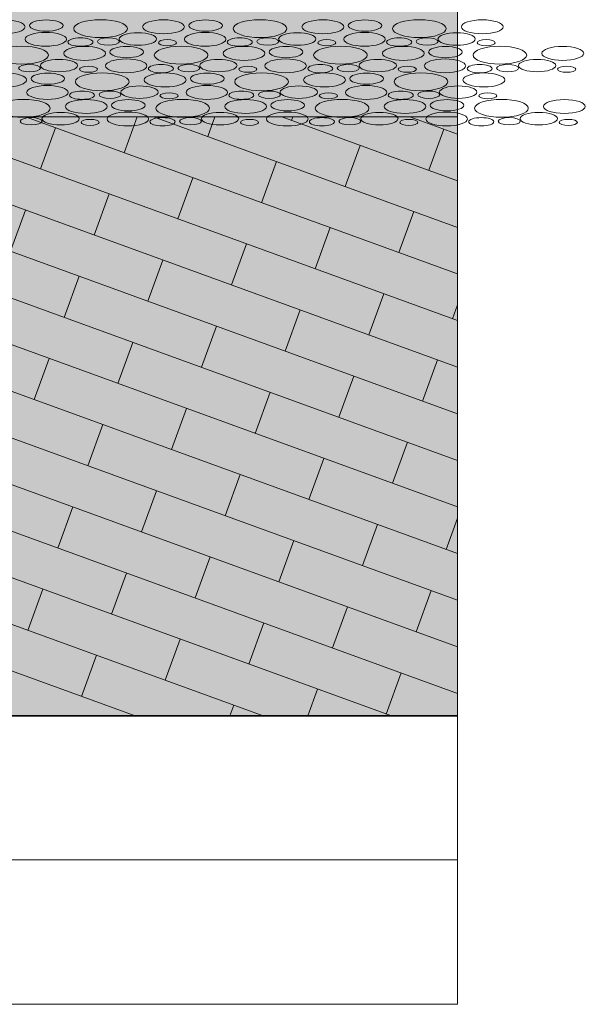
# Model space of a CAD drawing. Header units: millimetres. Extents: x -50987266 to 2610517, y -212233 to 51153522.
# Tile 206 of 256: x 1261073 to 1268817, y -122047 to -108556. Entities that reach past the tile are written whole.
import ezdxf

# ---------------------------------------------------------------- set-up
doc = ezdxf.new("R2010")
doc.units = ezdxf.units.MM
doc.layers.add('PDF6_Geometry', color=7, linetype='Continuous', true_color=0x7f7f7f)
doc.layers.add('PDF6_Solid Fills', color=7, linetype='Continuous', true_color=0xffffff)
doc.layers.add('S - LINE', color=7, linetype='Continuous', lineweight=15)

# ---------------------------------------------------------------- blocks, each defined once
blk = doc.blocks.new('6-7')
at = {"layer": 'PDF6_Solid Fills', "transparency": 33554559}
for points in [[(12.4118, 5.4036), (15.1914, 5.5193), (15.1914, 4.8244), (12.5333, 4.8247), (12.4118, 4.8247)], [(3.7209, 3.873), (3.7209, 4.843), (12.215, 4.8247), (12.215, 4.0404), (12.4118, 4.0407), (12.4118, 4.8247), (15.1914, 4.8244), (15.1912, 3.2087), (12.297, 3.2087), (3.6356, 3.2087), (1.008, 3.2087), (1.0079, 4.843), (3.524, 4.843), (3.524, 3.8727)]]:
    blk.add_hatch(color=256, dxfattribs=at).paths.add_polyline_path(points)
at = {"layer": 'PDF6_Geometry', "color": 7, "lineweight": 13}
for points in [[(15.1911, 2.4316), (15.1916, 7.0461)], [(12.4118, 4.8247), (15.1914, 4.8244), (15.1914, 5.5193)], [(12.5333, 4.8247), (15.1914, 4.8244)], [(15.1912, 3.2087), (15.1914, 4.8244)], [(12.297, 2.4309), (12.297, 3.2087), (15.1912, 3.2087)], [(0.4574, 2.8201), (15.1911, 2.8201)], [(0.4574, 2.4316), (15.1911, 2.4316)]]:
    blk.add_lwpolyline(points, dxfattribs=at)
at = {"layer": 'PDF6_Geometry', "color": 156, "lineweight": 13, "true_color": 0x004080}
for points in [[(9.8687, 4.8297), (14.3225, 3.2087)], [(12.6453, 4.8246), (15.1912, 3.898)], [(12.9907, 4.8246), (15.1913, 4.0237)], [(13.3362, 4.8246), (15.1913, 4.1494)], [(13.6816, 4.8245), (15.1913, 4.275)], [(14.027, 4.8245), (14.027, 4.8245), (15.1913, 4.4007)], [(14.2932, 4.7276), (14.3284, 4.8244)], [(14.3725, 4.8244), (15.1913, 4.5264)], [(14.5185, 4.7713), (14.5379, 4.8244)], [(14.7179, 4.8244), (15.1914, 4.6521)], [(14.7439, 4.815), (14.7473, 4.8244)], [(15.0634, 4.8244), (15.1914, 4.7778)], [(12.4118, 4.7839), (15.1912, 3.7723)], [(14.0678, 4.684), (14.1082, 4.795)], [(15.1139, 4.6803), (15.1543, 4.7913)], [(14.8885, 4.6366), (14.9289, 4.7476)], [(14.6631, 4.5929), (14.7035, 4.704)], [(12.4118, 4.6582), (15.1912, 3.6466)], [(14.4377, 4.5493), (14.4781, 4.6603)], [(14.2124, 4.5057), (14.2528, 4.6166)], [(13.987, 4.462), (14.0274, 4.573)], [(15.0331, 4.4583), (15.0735, 4.5693)], [(12.4118, 4.5325), (15.1912, 3.5209)], [(14.8077, 4.4146), (14.8481, 4.5256)], [(14.5823, 4.371), (14.6227, 4.482)], [(14.357, 4.3273), (14.3973, 4.4383)], [(12.4118, 4.4068), (15.1912, 3.3952)], [(14.1316, 4.2837), (14.172, 4.3946)], [(14.9523, 4.2363), (14.9927, 4.3473)], [(14.7269, 4.1927), (14.7673, 4.3037)], [(15.1777, 4.28), (15.1913, 4.3175)], [(12.4118, 4.2812), (15.1912, 3.2696)], [(14.5015, 4.149), (14.5419, 4.26)], [(14.2762, 4.1053), (14.3166, 4.2163)], [(14.0508, 4.0617), (14.0912, 4.1727)], [(12.4118, 4.1555), (15.0132, 3.2087)], [(15.0969, 4.058), (15.1373, 4.169)], [(14.8715, 4.0144), (14.9119, 4.1253)], [(14.6461, 3.9707), (14.6865, 4.0817)], [(12.382, 4.0406), (14.6679, 3.2087)], [(14.4207, 3.927), (14.4611, 4.038)], [(14.1954, 3.8834), (14.2358, 3.9944)], [(15.0161, 3.8361), (15.0565, 3.947)], [(14.7907, 3.7924), (14.8311, 3.9034)], [(14.5653, 3.7487), (14.6057, 3.8597)], [(14.3399, 3.7051), (14.3803, 3.8161)], [(14.1146, 3.6614), (14.155, 3.7724)], [(14.9353, 3.6141), (14.9757, 3.7251)], [(15.1607, 3.6577), (15.1912, 3.7418)], [(14.7099, 3.5704), (14.7503, 3.6814)], [(14.4845, 3.5268), (14.5249, 3.6377)], [(14.2592, 3.4831), (14.2995, 3.5941)], [(14.0338, 3.4394), (14.0742, 3.5504)], [(15.0799, 3.4357), (15.1203, 3.5468)], [(14.8545, 3.3921), (14.8949, 3.5031)], [(14.6291, 3.3484), (14.6695, 3.4594)], [(14.4037, 3.3048), (14.4442, 3.4158)], [(14.1784, 3.2611), (14.2188, 3.3721)], [(14.9991, 3.2138), (15.0395, 3.3248)], [(14.7877, 3.2087), (14.8141, 3.2811)], [(14.5783, 3.2087), (14.5887, 3.2374)]]:
    blk.add_lwpolyline(points, dxfattribs=at)
at = {"layer": 'PDF6_Geometry', "color": 1, "lineweight": 0}
blk.add_lwpolyline([(12.4118, 4.8247), (15.1914, 4.8244)], dxfattribs=at)
at = {"layer": 'PDF6_Geometry', "color": 7, "lineweight": 35}
blk.add_lwpolyline([(0.4575, 3.2087), (15.1912, 3.2087)], dxfattribs=at)
at = {"layer": 'PDF6_Geometry', "lineweight": 15}
for points in [[(13.9695, 5.0861), (14.0006, 5.0861), (14.0259, 5.0777), (14.0259, 5.0673)], [(14.0377, 5.0708), (14.0377, 5.0792), (14.0579, 5.0859), (14.0829, 5.0859)], [(14.0829, 5.0859), (14.108, 5.0859), (14.1283, 5.0792), (14.1283, 5.0708)], [(14.1572, 5.0624), (14.1572, 5.0757), (14.1896, 5.0865), (14.2296, 5.0865)], [(14.2296, 5.0865), (14.2695, 5.0865), (14.3018, 5.0757), (14.3018, 5.0624)], [(14.3428, 5.0673), (14.3428, 5.0777), (14.368, 5.0861), (14.3991, 5.0861)], [(14.3991, 5.0861), (14.4302, 5.0861), (14.4554, 5.0777), (14.4554, 5.0673)], [(14.4672, 5.0708), (14.4672, 5.0792), (14.4875, 5.0859), (14.5125, 5.0859)], [(14.5125, 5.0859), (14.5376, 5.0859), (14.5578, 5.0792), (14.5578, 5.0708)], [(14.5868, 5.0624), (14.5868, 5.0757), (14.6192, 5.0865), (14.6591, 5.0865)], [(14.6591, 5.0865), (14.699, 5.0865), (14.7314, 5.0757), (14.7314, 5.0624)], [(14.7723, 5.0673), (14.7723, 5.0777), (14.7975, 5.0861), (14.8287, 5.0861)], [(14.8287, 5.0861), (14.8598, 5.0861), (14.885, 5.0777), (14.885, 5.0673)], [(14.8968, 5.0708), (14.8968, 5.0792), (14.9171, 5.0859), (14.9421, 5.0859)], [(14.9421, 5.0859), (14.9671, 5.0859), (14.9874, 5.0792), (14.9874, 5.0708)], [(15.0164, 5.0624), (15.0164, 5.0757), (15.0487, 5.0865), (15.0887, 5.0865)], [(15.0887, 5.0865), (15.1286, 5.0865), (15.161, 5.0757), (15.161, 5.0624)], [(15.2019, 5.0673), (15.2019, 5.0777), (15.2271, 5.0861), (15.2583, 5.0861)], [(15.2583, 5.0861), (15.2894, 5.0861), (15.3146, 5.0777), (15.3146, 5.0673)], [(14.0259, 5.0673), (14.0259, 5.057), (14.0006, 5.0486), (13.9695, 5.0486)], [(14.0258, 5.0337), (14.0258, 5.0439), (14.0509, 5.0523), (14.0818, 5.0523)], [(14.0829, 5.0557), (14.0579, 5.0557), (14.0377, 5.0625), (14.0377, 5.0708)], [(14.0818, 5.0523), (14.1126, 5.0523), (14.1376, 5.0439), (14.1376, 5.0337)], [(14.1283, 5.0708), (14.1283, 5.0625), (14.108, 5.0557), (14.0829, 5.0557)], [(14.2296, 5.0383), (14.1896, 5.0383), (14.1572, 5.0491), (14.1572, 5.0624)], [(14.3018, 5.0624), (14.3018, 5.0491), (14.2695, 5.0383), (14.2296, 5.0383)], [(14.2798, 5.0345), (14.2798, 5.0438), (14.3023, 5.0513), (14.33, 5.0513)], [(14.33, 5.0513), (14.3578, 5.0513), (14.3803, 5.0438), (14.3803, 5.0345)], [(14.3991, 5.0486), (14.368, 5.0486), (14.3428, 5.057), (14.3428, 5.0673)], [(14.4554, 5.0673), (14.4554, 5.057), (14.4302, 5.0486), (14.3991, 5.0486)], [(14.4554, 5.0337), (14.4554, 5.0439), (14.4805, 5.0523), (14.5113, 5.0523)], [(14.5125, 5.0557), (14.4875, 5.0557), (14.4672, 5.0625), (14.4672, 5.0708)], [(14.5113, 5.0523), (14.5422, 5.0523), (14.5672, 5.0439), (14.5672, 5.0337)], [(14.5578, 5.0708), (14.5578, 5.0625), (14.5376, 5.0557), (14.5125, 5.0557)], [(14.6591, 5.0383), (14.6192, 5.0383), (14.5868, 5.0491), (14.5868, 5.0624)], [(14.7314, 5.0624), (14.7314, 5.0491), (14.699, 5.0383), (14.6591, 5.0383)], [(14.7094, 5.0345), (14.7094, 5.0438), (14.7319, 5.0513), (14.7596, 5.0513)], [(14.7596, 5.0513), (14.7874, 5.0513), (14.8099, 5.0438), (14.8099, 5.0345)], [(14.8287, 5.0486), (14.7975, 5.0486), (14.7723, 5.057), (14.7723, 5.0673)], [(14.885, 5.0673), (14.885, 5.057), (14.8598, 5.0486), (14.8287, 5.0486)], [(14.885, 5.0337), (14.885, 5.0439), (14.91, 5.0523), (14.9409, 5.0523)], [(14.9421, 5.0557), (14.9171, 5.0557), (14.8968, 5.0625), (14.8968, 5.0708)], [(14.9409, 5.0523), (14.9718, 5.0523), (14.9968, 5.0439), (14.9968, 5.0337)], [(14.9874, 5.0708), (14.9874, 5.0625), (14.9671, 5.0557), (14.9421, 5.0557)], [(15.0887, 5.0383), (15.0487, 5.0383), (15.0164, 5.0491), (15.0164, 5.0624)], [(15.161, 5.0624), (15.161, 5.0491), (15.1286, 5.0383), (15.0887, 5.0383)], [(15.1389, 5.0345), (15.1389, 5.0438), (15.1614, 5.0513), (15.1892, 5.0513)], [(15.1892, 5.0513), (15.2169, 5.0513), (15.2395, 5.0438), (15.2395, 5.0345)], [(15.2583, 5.0486), (15.2271, 5.0486), (15.2019, 5.057), (15.2019, 5.0673)], [(15.3146, 5.0673), (15.3146, 5.057), (15.2894, 5.0486), (15.2583, 5.0486)], [(14.0818, 5.015), (14.0509, 5.015), (14.0258, 5.0234), (14.0258, 5.0337)], [(14.1376, 5.0337), (14.1376, 5.0234), (14.1126, 5.015), (14.0818, 5.015)], [(14.1413, 5.0261), (14.1413, 5.0324), (14.1565, 5.0374), (14.1751, 5.0374)], [(14.1751, 5.0149), (14.1565, 5.0149), (14.1413, 5.0199), (14.1413, 5.0261)], [(14.1751, 5.0374), (14.1937, 5.0374), (14.2089, 5.0324), (14.2089, 5.0261)], [(14.2089, 5.0261), (14.2089, 5.0199), (14.1937, 5.0149), (14.1751, 5.0149)], [(14.2209, 5.0275), (14.2209, 5.033), (14.2341, 5.0374), (14.2505, 5.0374)], [(14.2505, 5.0176), (14.2341, 5.0176), (14.2209, 5.0221), (14.2209, 5.0275)], [(14.2505, 5.0374), (14.2668, 5.0374), (14.2801, 5.033), (14.2801, 5.0275)], [(14.2801, 5.0275), (14.2801, 5.0221), (14.2668, 5.0176), (14.2505, 5.0176)], [(14.33, 5.0177), (14.3023, 5.0177), (14.2798, 5.0253), (14.2798, 5.0345)], [(14.3803, 5.0345), (14.3803, 5.0253), (14.3578, 5.0177), (14.33, 5.0177)], [(14.3852, 5.0245), (14.3852, 5.029), (14.3961, 5.0327), (14.4096, 5.0327)], [(14.4096, 5.0164), (14.3961, 5.0164), (14.3852, 5.02), (14.3852, 5.0245)], [(14.4096, 5.0327), (14.4231, 5.0327), (14.434, 5.029), (14.434, 5.0245)], [(14.434, 5.0245), (14.434, 5.02), (14.4231, 5.0164), (14.4096, 5.0164)], [(14.5113, 5.015), (14.4805, 5.015), (14.4554, 5.0234), (14.4554, 5.0337)], [(14.5672, 5.0337), (14.5672, 5.0234), (14.5422, 5.015), (14.5113, 5.015)], [(14.5709, 5.0261), (14.5709, 5.0324), (14.586, 5.0374), (14.6046, 5.0374)], [(14.6046, 5.0149), (14.586, 5.0149), (14.5709, 5.0199), (14.5709, 5.0261)], [(14.6046, 5.0374), (14.6233, 5.0374), (14.6384, 5.0324), (14.6384, 5.0261)], [(14.6384, 5.0261), (14.6384, 5.0199), (14.6233, 5.0149), (14.6046, 5.0149)], [(14.6505, 5.0275), (14.6505, 5.033), (14.6637, 5.0374), (14.6801, 5.0374)], [(14.6801, 5.0176), (14.6637, 5.0176), (14.6505, 5.0221), (14.6505, 5.0275)], [(14.6801, 5.0374), (14.6964, 5.0374), (14.7097, 5.033), (14.7097, 5.0275)], [(14.7097, 5.0275), (14.7097, 5.0221), (14.6964, 5.0176), (14.6801, 5.0176)], [(14.7596, 5.0177), (14.7319, 5.0177), (14.7094, 5.0253), (14.7094, 5.0345)], [(14.8099, 5.0345), (14.8099, 5.0253), (14.7874, 5.0177), (14.7596, 5.0177)], [(14.8148, 5.0245), (14.8148, 5.029), (14.8257, 5.0327), (14.8392, 5.0327)], [(14.8392, 5.0164), (14.8257, 5.0164), (14.8148, 5.02), (14.8148, 5.0245)], [(14.8392, 5.0327), (14.8527, 5.0327), (14.8636, 5.029), (14.8636, 5.0245)], [(14.8636, 5.0245), (14.8636, 5.02), (14.8527, 5.0164), (14.8392, 5.0164)], [(14.9409, 5.015), (14.91, 5.015), (14.885, 5.0234), (14.885, 5.0337)], [(14.9968, 5.0337), (14.9968, 5.0234), (14.9718, 5.015), (14.9409, 5.015)], [(15.0005, 5.0261), (15.0005, 5.0324), (15.0156, 5.0374), (15.0342, 5.0374)], [(15.0342, 5.0149), (15.0156, 5.0149), (15.0005, 5.0199), (15.0005, 5.0261)], [(15.0342, 5.0374), (15.0529, 5.0374), (15.068, 5.0324), (15.068, 5.0261)], [(15.068, 5.0261), (15.068, 5.0199), (15.0529, 5.0149), (15.0342, 5.0149)], [(15.08, 5.0275), (15.08, 5.033), (15.0933, 5.0374), (15.1096, 5.0374)], [(15.1096, 5.0176), (15.0933, 5.0176), (15.08, 5.0221), (15.08, 5.0275)], [(15.1096, 5.0374), (15.126, 5.0374), (15.1392, 5.033), (15.1392, 5.0275)], [(15.1392, 5.0275), (15.1392, 5.0221), (15.126, 5.0176), (15.1096, 5.0176)], [(15.1892, 5.0177), (15.1614, 5.0177), (15.1389, 5.0253), (15.1389, 5.0345)], [(15.2395, 5.0345), (15.2395, 5.0253), (15.2169, 5.0177), (15.1892, 5.0177)], [(15.2443, 5.0245), (15.2443, 5.029), (15.2553, 5.0327), (15.2688, 5.0327)], [(15.2688, 5.0164), (15.2553, 5.0164), (15.2443, 5.02), (15.2443, 5.0245)], [(15.2688, 5.0327), (15.2823, 5.0327), (15.2932, 5.029), (15.2932, 5.0245)], [(15.2932, 5.0245), (15.2932, 5.02), (15.2823, 5.0164), (15.2688, 5.0164)], [(13.9446, 4.9908), (13.9446, 5.0041), (13.977, 5.0149), (14.0169, 5.0149)], [(14.0169, 5.0149), (14.0569, 5.0149), (14.0892, 5.0041), (14.0892, 4.9908)], [(14.1302, 4.9957), (14.1302, 5.006), (14.1554, 5.0145), (14.1865, 5.0145)], [(14.1865, 4.9769), (14.1554, 4.9769), (14.1302, 4.9853), (14.1302, 4.9957)], [(14.1865, 5.0145), (14.2176, 5.0145), (14.2428, 5.006), (14.2428, 4.9957)], [(14.2428, 4.9957), (14.2428, 4.9853), (14.2176, 4.9769), (14.1865, 4.9769)], [(14.2546, 4.9992), (14.2546, 5.0075), (14.2749, 5.0143), (14.2999, 5.0143)], [(14.2999, 4.984), (14.2749, 4.984), (14.2546, 4.9908), (14.2546, 4.9992)], [(14.2999, 5.0143), (14.325, 5.0143), (14.3452, 5.0075), (14.3452, 4.9992)], [(14.3452, 4.9992), (14.3452, 4.9908), (14.325, 4.984), (14.2999, 4.984)], [(14.3742, 4.9908), (14.3742, 5.0041), (14.4066, 5.0149), (14.4465, 5.0149)], [(14.4465, 5.0149), (14.4864, 5.0149), (14.5188, 5.0041), (14.5188, 4.9908)], [(14.5597, 4.9957), (14.5597, 5.006), (14.5849, 5.0145), (14.6161, 5.0145)], [(14.6161, 4.9769), (14.5849, 4.9769), (14.5597, 4.9853), (14.5597, 4.9957)], [(14.6161, 5.0145), (14.6472, 5.0145), (14.6724, 5.006), (14.6724, 4.9957)], [(14.6724, 4.9957), (14.6724, 4.9853), (14.6472, 4.9769), (14.6161, 4.9769)], [(14.6842, 4.9992), (14.6842, 5.0075), (14.7045, 5.0143), (14.7295, 5.0143)], [(14.7295, 4.984), (14.7045, 4.984), (14.6842, 4.9908), (14.6842, 4.9992)], [(14.7295, 5.0143), (14.7545, 5.0143), (14.7748, 5.0075), (14.7748, 4.9992)], [(14.7748, 4.9992), (14.7748, 4.9908), (14.7545, 4.984), (14.7295, 4.984)], [(14.8038, 4.9908), (14.8038, 5.0041), (14.8361, 5.0149), (14.8761, 5.0149)], [(14.8761, 5.0149), (14.916, 5.0149), (14.9484, 5.0041), (14.9484, 4.9908)], [(14.9893, 4.9957), (14.9893, 5.006), (15.0145, 5.0145), (15.0457, 5.0145)], [(15.0457, 4.9769), (15.0145, 4.9769), (14.9893, 4.9853), (14.9893, 4.9957)], [(15.0457, 5.0145), (15.0768, 5.0145), (15.102, 5.006), (15.102, 4.9957)], [(15.102, 4.9957), (15.102, 4.9853), (15.0768, 4.9769), (15.0457, 4.9769)], [(15.1138, 4.9992), (15.1138, 5.0075), (15.1341, 5.0143), (15.1591, 5.0143)], [(15.1591, 4.984), (15.1341, 4.984), (15.1138, 4.9908), (15.1138, 4.9992)], [(15.1591, 5.0143), (15.1841, 5.0143), (15.2044, 5.0075), (15.2044, 4.9992)], [(15.2044, 4.9992), (15.2044, 4.9908), (15.1841, 4.984), (15.1591, 4.984)], [(15.2334, 4.9908), (15.2334, 5.0041), (15.2657, 5.0149), (15.3057, 5.0149)], [(15.3057, 5.0149), (15.3456, 5.0149), (15.378, 5.0041), (15.378, 4.9908)], [(15.4189, 4.9957), (15.4189, 5.006), (15.4441, 5.0145), (15.4752, 5.0145)], [(15.4752, 4.9769), (15.4441, 4.9769), (15.4189, 4.9853), (15.4189, 4.9957)], [(15.4752, 5.0145), (15.5063, 5.0145), (15.5316, 5.006), (15.5316, 4.9957)], [(15.5316, 4.9957), (15.5316, 4.9853), (15.5063, 4.9769), (15.4752, 4.9769)], [(14.0169, 4.9667), (13.977, 4.9667), (13.9446, 4.9775), (13.9446, 4.9908)], [(14.0892, 4.9908), (14.0892, 4.9775), (14.0569, 4.9667), (14.0169, 4.9667)], [(14.0672, 4.9629), (14.0672, 4.9721), (14.0897, 4.9796), (14.1174, 4.9796)], [(14.1174, 4.9796), (14.1452, 4.9796), (14.1677, 4.9721), (14.1677, 4.9629)], [(14.2428, 4.962), (14.2428, 4.9723), (14.2679, 4.9806), (14.2987, 4.9806)], [(14.2987, 4.9806), (14.3296, 4.9806), (14.3546, 4.9723), (14.3546, 4.962)], [(14.4465, 4.9667), (14.4066, 4.9667), (14.3742, 4.9775), (14.3742, 4.9908)], [(14.5188, 4.9908), (14.5188, 4.9775), (14.4864, 4.9667), (14.4465, 4.9667)], [(14.4968, 4.9629), (14.4968, 4.9721), (14.5193, 4.9796), (14.547, 4.9796)], [(14.547, 4.9796), (14.5748, 4.9796), (14.5973, 4.9721), (14.5973, 4.9629)], [(14.6724, 4.962), (14.6724, 4.9723), (14.6974, 4.9806), (14.7283, 4.9806)], [(14.7283, 4.9806), (14.7592, 4.9806), (14.7842, 4.9723), (14.7842, 4.962)], [(14.8761, 4.9667), (14.8361, 4.9667), (14.8038, 4.9775), (14.8038, 4.9908)], [(14.9484, 4.9908), (14.9484, 4.9775), (14.916, 4.9667), (14.8761, 4.9667)], [(14.9263, 4.9629), (14.9263, 4.9721), (14.9488, 4.9796), (14.9766, 4.9796)], [(14.9766, 4.9796), (15.0043, 4.9796), (15.0269, 4.9721), (15.0269, 4.9629)], [(15.102, 4.962), (15.102, 4.9723), (15.127, 4.9806), (15.1579, 4.9806)], [(15.1579, 4.9806), (15.1887, 4.9806), (15.2137, 4.9723), (15.2137, 4.962)], [(15.3057, 4.9667), (15.2657, 4.9667), (15.2334, 4.9775), (15.2334, 4.9908)], [(15.378, 4.9908), (15.378, 4.9775), (15.3456, 4.9667), (15.3057, 4.9667)], [(15.3559, 4.9629), (15.3559, 4.9721), (15.3784, 4.9796), (15.4062, 4.9796)], [(15.4062, 4.9796), (15.4339, 4.9796), (15.4564, 4.9721), (15.4564, 4.9629)], [(13.9739, 4.9428), (14.005, 4.9428), (14.0302, 4.9344), (14.0302, 4.924)], [(14.0083, 4.9559), (14.0083, 4.9613), (14.0215, 4.9658), (14.0379, 4.9658)], [(14.0379, 4.946), (14.0215, 4.946), (14.0083, 4.9504), (14.0083, 4.9559)], [(14.0379, 4.9658), (14.0542, 4.9658), (14.0675, 4.9613), (14.0675, 4.9559)], [(14.0675, 4.9559), (14.0675, 4.9504), (14.0542, 4.946), (14.0379, 4.946)], [(14.042, 4.9275), (14.042, 4.9358), (14.0623, 4.9426), (14.0873, 4.9426)], [(14.1174, 4.9461), (14.0897, 4.9461), (14.0672, 4.9536), (14.0672, 4.9629)], [(14.0873, 4.9426), (14.1124, 4.9426), (14.1326, 4.9358), (14.1326, 4.9275)], [(14.1677, 4.9629), (14.1677, 4.9536), (14.1452, 4.9461), (14.1174, 4.9461)], [(14.1616, 4.9191), (14.1616, 4.9324), (14.194, 4.9432), (14.2339, 4.9432)], [(14.1726, 4.9528), (14.1726, 4.9573), (14.1835, 4.961), (14.197, 4.961)], [(14.197, 4.9447), (14.1835, 4.9447), (14.1726, 4.9484), (14.1726, 4.9528)], [(14.197, 4.961), (14.2105, 4.961), (14.2214, 4.9573), (14.2214, 4.9528)], [(14.2214, 4.9528), (14.2214, 4.9484), (14.2105, 4.9447), (14.197, 4.9447)], [(14.2339, 4.9432), (14.2738, 4.9432), (14.3062, 4.9324), (14.3062, 4.9191)], [(14.2987, 4.9434), (14.2679, 4.9434), (14.2428, 4.9517), (14.2428, 4.962)], [(14.3546, 4.962), (14.3546, 4.9517), (14.3296, 4.9434), (14.2987, 4.9434)], [(14.3471, 4.924), (14.3471, 4.9344), (14.3723, 4.9428), (14.4035, 4.9428)], [(14.3583, 4.9545), (14.3583, 4.9607), (14.3734, 4.9657), (14.392, 4.9657)], [(14.392, 4.9432), (14.3734, 4.9432), (14.3583, 4.9483), (14.3583, 4.9545)], [(14.392, 4.9657), (14.4107, 4.9657), (14.4258, 4.9607), (14.4258, 4.9545)], [(14.4258, 4.9545), (14.4258, 4.9483), (14.4107, 4.9432), (14.392, 4.9432)], [(14.4035, 4.9428), (14.4346, 4.9428), (14.4598, 4.9344), (14.4598, 4.924)], [(14.4379, 4.9559), (14.4379, 4.9613), (14.4511, 4.9658), (14.4675, 4.9658)], [(14.4675, 4.946), (14.4511, 4.946), (14.4379, 4.9504), (14.4379, 4.9559)], [(14.4675, 4.9658), (14.4838, 4.9658), (14.4971, 4.9613), (14.4971, 4.9559)], [(14.4971, 4.9559), (14.4971, 4.9504), (14.4838, 4.946), (14.4675, 4.946)], [(14.4716, 4.9275), (14.4716, 4.9358), (14.4919, 4.9426), (14.5169, 4.9426)], [(14.547, 4.9461), (14.5193, 4.9461), (14.4968, 4.9536), (14.4968, 4.9629)], [(14.5169, 4.9426), (14.5419, 4.9426), (14.5622, 4.9358), (14.5622, 4.9275)], [(14.5973, 4.9629), (14.5973, 4.9536), (14.5748, 4.9461), (14.547, 4.9461)], [(14.5912, 4.9191), (14.5912, 4.9324), (14.6235, 4.9432), (14.6635, 4.9432)], [(14.6022, 4.9528), (14.6022, 4.9573), (14.6131, 4.961), (14.6266, 4.961)], [(14.6266, 4.9447), (14.6131, 4.9447), (14.6022, 4.9484), (14.6022, 4.9528)], [(14.6266, 4.961), (14.6401, 4.961), (14.651, 4.9573), (14.651, 4.9528)], [(14.651, 4.9528), (14.651, 4.9484), (14.6401, 4.9447), (14.6266, 4.9447)], [(14.6635, 4.9432), (14.7034, 4.9432), (14.7358, 4.9324), (14.7358, 4.9191)], [(14.7283, 4.9434), (14.6974, 4.9434), (14.6724, 4.9517), (14.6724, 4.962)], [(14.7842, 4.962), (14.7842, 4.9517), (14.7592, 4.9434), (14.7283, 4.9434)], [(14.7767, 4.924), (14.7767, 4.9344), (14.8019, 4.9428), (14.8331, 4.9428)], [(14.7879, 4.9545), (14.7879, 4.9607), (14.803, 4.9657), (14.8216, 4.9657)], [(14.8216, 4.9432), (14.803, 4.9432), (14.7879, 4.9483), (14.7879, 4.9545)], [(14.8216, 4.9657), (14.8403, 4.9657), (14.8554, 4.9607), (14.8554, 4.9545)], [(14.8554, 4.9545), (14.8554, 4.9483), (14.8403, 4.9432), (14.8216, 4.9432)], [(14.8331, 4.9428), (14.8642, 4.9428), (14.8894, 4.9344), (14.8894, 4.924)], [(14.8674, 4.9559), (14.8674, 4.9613), (14.8807, 4.9658), (14.897, 4.9658)], [(14.897, 4.946), (14.8807, 4.946), (14.8674, 4.9504), (14.8674, 4.9559)], [(14.897, 4.9658), (14.9134, 4.9658), (14.9266, 4.9613), (14.9266, 4.9559)], [(14.9266, 4.9559), (14.9266, 4.9504), (14.9134, 4.946), (14.897, 4.946)], [(14.9012, 4.9275), (14.9012, 4.9358), (14.9215, 4.9426), (14.9465, 4.9426)], [(14.9766, 4.9461), (14.9488, 4.9461), (14.9263, 4.9536), (14.9263, 4.9629)], [(14.9465, 4.9426), (14.9715, 4.9426), (14.9918, 4.9358), (14.9918, 4.9275)], [(15.0269, 4.9629), (15.0269, 4.9536), (15.0043, 4.9461), (14.9766, 4.9461)], [(15.0208, 4.9191), (15.0208, 4.9324), (15.0531, 4.9432), (15.0931, 4.9432)], [(15.0317, 4.9528), (15.0317, 4.9573), (15.0427, 4.961), (15.0562, 4.961)], [(15.0562, 4.9447), (15.0427, 4.9447), (15.0317, 4.9484), (15.0317, 4.9528)], [(15.0562, 4.961), (15.0697, 4.961), (15.0806, 4.9573), (15.0806, 4.9528)], [(15.0806, 4.9528), (15.0806, 4.9484), (15.0697, 4.9447), (15.0562, 4.9447)], [(15.0931, 4.9432), (15.133, 4.9432), (15.1654, 4.9324), (15.1654, 4.9191)], [(15.1579, 4.9434), (15.127, 4.9434), (15.102, 4.9517), (15.102, 4.962)], [(15.2137, 4.962), (15.2137, 4.9517), (15.1887, 4.9434), (15.1579, 4.9434)], [(15.2063, 4.924), (15.2063, 4.9344), (15.2315, 4.9428), (15.2626, 4.9428)], [(15.2175, 4.9545), (15.2175, 4.9607), (15.2326, 4.9657), (15.2512, 4.9657)], [(15.2512, 4.9432), (15.2326, 4.9432), (15.2175, 4.9483), (15.2175, 4.9545)], [(15.2512, 4.9657), (15.2699, 4.9657), (15.285, 4.9607), (15.285, 4.9545)], [(15.285, 4.9545), (15.285, 4.9483), (15.2699, 4.9432), (15.2512, 4.9432)], [(15.2626, 4.9428), (15.2937, 4.9428), (15.319, 4.9344), (15.319, 4.924)], [(15.297, 4.9559), (15.297, 4.9613), (15.3102, 4.9658), (15.3266, 4.9658)], [(15.3266, 4.946), (15.3102, 4.946), (15.297, 4.9504), (15.297, 4.9559)], [(15.3266, 4.9658), (15.3429, 4.9658), (15.3562, 4.9613), (15.3562, 4.9559)], [(15.3562, 4.9559), (15.3562, 4.9504), (15.3429, 4.946), (15.3266, 4.946)], [(15.4062, 4.9461), (15.3784, 4.9461), (15.3559, 4.9536), (15.3559, 4.9629)], [(15.4564, 4.9629), (15.4564, 4.9536), (15.4339, 4.9461), (15.4062, 4.9461)], [(15.4613, 4.9528), (15.4613, 4.9573), (15.4723, 4.961), (15.4858, 4.961)], [(15.4858, 4.9447), (15.4723, 4.9447), (15.4613, 4.9484), (15.4613, 4.9528)], [(15.4858, 4.961), (15.4992, 4.961), (15.5102, 4.9573), (15.5102, 4.9528)], [(15.5102, 4.9528), (15.5102, 4.9484), (15.4992, 4.9447), (15.4858, 4.9447)], [(14.0302, 4.924), (14.0302, 4.9137), (14.005, 4.9053), (13.9739, 4.9053)], [(14.0873, 4.9124), (14.0623, 4.9124), (14.042, 4.9192), (14.042, 4.9275)], [(14.1326, 4.9275), (14.1326, 4.9192), (14.1124, 4.9124), (14.0873, 4.9124)], [(14.2339, 4.895), (14.194, 4.895), (14.1616, 4.9058), (14.1616, 4.9191)], [(14.3062, 4.9191), (14.3062, 4.9058), (14.2738, 4.895), (14.2339, 4.895)], [(14.4035, 4.9053), (14.3723, 4.9053), (14.3471, 4.9137), (14.3471, 4.924)], [(14.4598, 4.924), (14.4598, 4.9137), (14.4346, 4.9053), (14.4035, 4.9053)], [(14.5169, 4.9124), (14.4919, 4.9124), (14.4716, 4.9192), (14.4716, 4.9275)], [(14.5622, 4.9275), (14.5622, 4.9192), (14.5419, 4.9124), (14.5169, 4.9124)], [(14.6635, 4.895), (14.6235, 4.895), (14.5912, 4.9058), (14.5912, 4.9191)], [(14.7358, 4.9191), (14.7358, 4.9058), (14.7034, 4.895), (14.6635, 4.895)], [(14.8331, 4.9053), (14.8019, 4.9053), (14.7767, 4.9137), (14.7767, 4.924)], [(14.8894, 4.924), (14.8894, 4.9137), (14.8642, 4.9053), (14.8331, 4.9053)], [(14.9465, 4.9124), (14.9215, 4.9124), (14.9012, 4.9192), (14.9012, 4.9275)], [(14.9918, 4.9275), (14.9918, 4.9192), (14.9715, 4.9124), (14.9465, 4.9124)], [(15.0931, 4.895), (15.0531, 4.895), (15.0208, 4.9058), (15.0208, 4.9191)], [(15.1654, 4.9191), (15.1654, 4.9058), (15.133, 4.895), (15.0931, 4.895)], [(15.2626, 4.9053), (15.2315, 4.9053), (15.2063, 4.9137), (15.2063, 4.924)], [(15.319, 4.924), (15.319, 4.9137), (15.2937, 4.9053), (15.2626, 4.9053)], [(14.0302, 4.8904), (14.0302, 4.9006), (14.0553, 4.909), (14.0861, 4.909)], [(14.0861, 4.8717), (14.0553, 4.8717), (14.0302, 4.8801), (14.0302, 4.8904)], [(14.0861, 4.909), (14.117, 4.909), (14.142, 4.9006), (14.142, 4.8904)], [(14.142, 4.8904), (14.142, 4.8801), (14.117, 4.8717), (14.0861, 4.8717)], [(14.1457, 4.8828), (14.1457, 4.889), (14.1608, 4.8941), (14.1795, 4.8941)], [(14.1795, 4.8941), (14.1981, 4.8941), (14.2132, 4.889), (14.2132, 4.8828)], [(14.2253, 4.8842), (14.2253, 4.8897), (14.2385, 4.8941), (14.2549, 4.8941)], [(14.2549, 4.8941), (14.2712, 4.8941), (14.2845, 4.8897), (14.2845, 4.8842)], [(14.2842, 4.8912), (14.2842, 4.9005), (14.3067, 4.908), (14.3344, 4.908)], [(14.3344, 4.8744), (14.3067, 4.8744), (14.2842, 4.882), (14.2842, 4.8912)], [(14.3344, 4.908), (14.3622, 4.908), (14.3847, 4.9005), (14.3847, 4.8912)], [(14.3847, 4.8912), (14.3847, 4.882), (14.3622, 4.8744), (14.3344, 4.8744)], [(14.3896, 4.8812), (14.3896, 4.8857), (14.4005, 4.8893), (14.414, 4.8893)], [(14.414, 4.8893), (14.4275, 4.8893), (14.4384, 4.8857), (14.4384, 4.8812)], [(14.4598, 4.8904), (14.4598, 4.9006), (14.4848, 4.909), (14.5157, 4.909)], [(14.5157, 4.8717), (14.4848, 4.8717), (14.4598, 4.8801), (14.4598, 4.8904)], [(14.5157, 4.909), (14.5466, 4.909), (14.5716, 4.9006), (14.5716, 4.8904)], [(14.5716, 4.8904), (14.5716, 4.8801), (14.5466, 4.8717), (14.5157, 4.8717)], [(14.5753, 4.8828), (14.5753, 4.889), (14.5904, 4.8941), (14.609, 4.8941)], [(14.609, 4.8941), (14.6277, 4.8941), (14.6428, 4.889), (14.6428, 4.8828)], [(14.6548, 4.8842), (14.6548, 4.8897), (14.6681, 4.8941), (14.6844, 4.8941)], [(14.6844, 4.8941), (14.7008, 4.8941), (14.714, 4.8897), (14.714, 4.8842)], [(14.7137, 4.8912), (14.7137, 4.9005), (14.7362, 4.908), (14.764, 4.908)], [(14.764, 4.8744), (14.7362, 4.8744), (14.7137, 4.882), (14.7137, 4.8912)], [(14.764, 4.908), (14.7917, 4.908), (14.8143, 4.9005), (14.8143, 4.8912)], [(14.8143, 4.8912), (14.8143, 4.882), (14.7917, 4.8744), (14.764, 4.8744)], [(14.8191, 4.8812), (14.8191, 4.8857), (14.8301, 4.8893), (14.8436, 4.8893)], [(14.8436, 4.8893), (14.8571, 4.8893), (14.868, 4.8857), (14.868, 4.8812)], [(14.8894, 4.8904), (14.8894, 4.9006), (14.9144, 4.909), (14.9453, 4.909)], [(14.9453, 4.8717), (14.9144, 4.8717), (14.8894, 4.8801), (14.8894, 4.8904)], [(14.9453, 4.909), (14.9761, 4.909), (15.0011, 4.9006), (15.0011, 4.8904)], [(15.0011, 4.8904), (15.0011, 4.8801), (14.9761, 4.8717), (14.9453, 4.8717)], [(15.0049, 4.8828), (15.0049, 4.889), (15.02, 4.8941), (15.0386, 4.8941)], [(15.0386, 4.8941), (15.0573, 4.8941), (15.0724, 4.889), (15.0724, 4.8828)], [(15.0844, 4.8842), (15.0844, 4.8897), (15.0976, 4.8941), (15.114, 4.8941)], [(15.114, 4.8941), (15.1303, 4.8941), (15.1436, 4.8897), (15.1436, 4.8842)], [(15.1433, 4.8912), (15.1433, 4.9005), (15.1658, 4.908), (15.1936, 4.908)], [(15.1936, 4.8744), (15.1658, 4.8744), (15.1433, 4.882), (15.1433, 4.8912)], [(15.1936, 4.908), (15.2213, 4.908), (15.2438, 4.9005), (15.2438, 4.8912)], [(15.2438, 4.8912), (15.2438, 4.882), (15.2213, 4.8744), (15.1936, 4.8744)], [(15.2487, 4.8812), (15.2487, 4.8857), (15.2597, 4.8893), (15.2732, 4.8893)], [(15.2732, 4.8893), (15.2866, 4.8893), (15.2976, 4.8857), (15.2976, 4.8812)], [(13.949, 4.8475), (13.949, 4.8608), (13.9814, 4.8716), (14.0213, 4.8716)], [(14.0213, 4.8716), (14.0613, 4.8716), (14.0936, 4.8608), (14.0936, 4.8475)], [(14.1345, 4.8524), (14.1345, 4.8627), (14.1597, 4.8712), (14.1909, 4.8712)], [(14.1795, 4.8716), (14.1608, 4.8716), (14.1457, 4.8766), (14.1457, 4.8828)], [(14.2132, 4.8828), (14.2132, 4.8766), (14.1981, 4.8716), (14.1795, 4.8716)], [(14.1909, 4.8712), (14.222, 4.8712), (14.2472, 4.8627), (14.2472, 4.8524)], [(14.2549, 4.8743), (14.2385, 4.8743), (14.2253, 4.8788), (14.2253, 4.8842)], [(14.2845, 4.8842), (14.2845, 4.8788), (14.2712, 4.8743), (14.2549, 4.8743)], [(14.259, 4.8559), (14.259, 4.8642), (14.2793, 4.871), (14.3043, 4.871)], [(14.3043, 4.871), (14.3293, 4.871), (14.3496, 4.8642), (14.3496, 4.8559)], [(14.3786, 4.8475), (14.3786, 4.8608), (14.4109, 4.8716), (14.4509, 4.8716)], [(14.414, 4.873), (14.4005, 4.873), (14.3896, 4.8767), (14.3896, 4.8812)], [(14.4384, 4.8812), (14.4384, 4.8767), (14.4275, 4.873), (14.414, 4.873)], [(14.4509, 4.8716), (14.4908, 4.8716), (14.5232, 4.8608), (14.5232, 4.8475)], [(14.5641, 4.8524), (14.5641, 4.8627), (14.5893, 4.8712), (14.6205, 4.8712)], [(14.609, 4.8716), (14.5904, 4.8716), (14.5753, 4.8766), (14.5753, 4.8828)], [(14.6428, 4.8828), (14.6428, 4.8766), (14.6277, 4.8716), (14.609, 4.8716)], [(14.6205, 4.8712), (14.6516, 4.8712), (14.6768, 4.8627), (14.6768, 4.8524)], [(14.6844, 4.8743), (14.6681, 4.8743), (14.6548, 4.8788), (14.6548, 4.8842)], [(14.714, 4.8842), (14.714, 4.8788), (14.7008, 4.8743), (14.6844, 4.8743)], [(14.6886, 4.8559), (14.6886, 4.8642), (14.7089, 4.871), (14.7339, 4.871)], [(14.7339, 4.871), (14.7589, 4.871), (14.7792, 4.8642), (14.7792, 4.8559)], [(14.8082, 4.8475), (14.8082, 4.8608), (14.8405, 4.8716), (14.8805, 4.8716)], [(14.8436, 4.873), (14.8301, 4.873), (14.8191, 4.8767), (14.8191, 4.8812)], [(14.868, 4.8812), (14.868, 4.8767), (14.8571, 4.873), (14.8436, 4.873)], [(14.8805, 4.8716), (14.9204, 4.8716), (14.9528, 4.8608), (14.9528, 4.8475)], [(14.9937, 4.8524), (14.9937, 4.8627), (15.0189, 4.8712), (15.05, 4.8712)], [(15.0386, 4.8716), (15.02, 4.8716), (15.0049, 4.8766), (15.0049, 4.8828)], [(15.0724, 4.8828), (15.0724, 4.8766), (15.0573, 4.8716), (15.0386, 4.8716)], [(15.05, 4.8712), (15.0811, 4.8712), (15.1064, 4.8627), (15.1064, 4.8524)], [(15.114, 4.8743), (15.0976, 4.8743), (15.0844, 4.8788), (15.0844, 4.8842)], [(15.1436, 4.8842), (15.1436, 4.8788), (15.1303, 4.8743), (15.114, 4.8743)], [(15.1182, 4.8559), (15.1182, 4.8642), (15.1384, 4.871), (15.1634, 4.871)], [(15.1634, 4.871), (15.1885, 4.871), (15.2088, 4.8642), (15.2088, 4.8559)], [(15.2377, 4.8475), (15.2377, 4.8608), (15.2701, 4.8716), (15.3101, 4.8716)], [(15.2732, 4.873), (15.2597, 4.873), (15.2487, 4.8767), (15.2487, 4.8812)], [(15.2976, 4.8812), (15.2976, 4.8767), (15.2866, 4.873), (15.2732, 4.873)], [(15.3101, 4.8716), (15.35, 4.8716), (15.3823, 4.8608), (15.3823, 4.8475)], [(15.4233, 4.8524), (15.4233, 4.8627), (15.4485, 4.8712), (15.4796, 4.8712)], [(15.4796, 4.8712), (15.5107, 4.8712), (15.536, 4.8627), (15.536, 4.8524)], [(14.0213, 4.8234), (13.9814, 4.8234), (13.949, 4.8342), (13.949, 4.8475)], [(14.0936, 4.8475), (14.0936, 4.8342), (14.0613, 4.8234), (14.0213, 4.8234)], [(14.0716, 4.8196), (14.0716, 4.8288), (14.0941, 4.8363), (14.1218, 4.8363)], [(14.1218, 4.8363), (14.1496, 4.8363), (14.1721, 4.8288), (14.1721, 4.8196)], [(14.1909, 4.8336), (14.1597, 4.8336), (14.1345, 4.842), (14.1345, 4.8524)], [(14.2472, 4.8524), (14.2472, 4.842), (14.222, 4.8336), (14.1909, 4.8336)], [(14.2472, 4.8187), (14.2472, 4.829), (14.2722, 4.8373), (14.3031, 4.8373)], [(14.3043, 4.8407), (14.2793, 4.8407), (14.259, 4.8475), (14.259, 4.8559)], [(14.3031, 4.8373), (14.334, 4.8373), (14.359, 4.829), (14.359, 4.8187)], [(14.3496, 4.8559), (14.3496, 4.8475), (14.3293, 4.8407), (14.3043, 4.8407)], [(14.4509, 4.8234), (14.4109, 4.8234), (14.3786, 4.8342), (14.3786, 4.8475)], [(14.5232, 4.8475), (14.5232, 4.8342), (14.4908, 4.8234), (14.4509, 4.8234)], [(14.5011, 4.8196), (14.5011, 4.8288), (14.5236, 4.8363), (14.5514, 4.8363)], [(14.5514, 4.8363), (14.5791, 4.8363), (14.6017, 4.8288), (14.6017, 4.8196)], [(14.6205, 4.8336), (14.5893, 4.8336), (14.5641, 4.842), (14.5641, 4.8524)], [(14.6768, 4.8524), (14.6768, 4.842), (14.6516, 4.8336), (14.6205, 4.8336)], [(14.6768, 4.8187), (14.6768, 4.829), (14.7018, 4.8373), (14.7327, 4.8373)], [(14.7339, 4.8407), (14.7089, 4.8407), (14.6886, 4.8475), (14.6886, 4.8559)], [(14.7327, 4.8373), (14.7636, 4.8373), (14.7886, 4.829), (14.7886, 4.8187)], [(14.7792, 4.8559), (14.7792, 4.8475), (14.7589, 4.8407), (14.7339, 4.8407)], [(14.8805, 4.8234), (14.8405, 4.8234), (14.8082, 4.8342), (14.8082, 4.8475)], [(14.9528, 4.8475), (14.9528, 4.8342), (14.9204, 4.8234), (14.8805, 4.8234)], [(14.9307, 4.8196), (14.9307, 4.8288), (14.9532, 4.8363), (14.981, 4.8363)], [(14.981, 4.8363), (15.0087, 4.8363), (15.0312, 4.8288), (15.0312, 4.8196)], [(15.05, 4.8336), (15.0189, 4.8336), (14.9937, 4.842), (14.9937, 4.8524)], [(15.1064, 4.8524), (15.1064, 4.842), (15.0811, 4.8336), (15.05, 4.8336)], [(15.1064, 4.8187), (15.1064, 4.829), (15.1314, 4.8373), (15.1623, 4.8373)], [(15.1634, 4.8407), (15.1384, 4.8407), (15.1182, 4.8475), (15.1182, 4.8559)], [(15.1623, 4.8373), (15.1931, 4.8373), (15.2181, 4.829), (15.2181, 4.8187)], [(15.2088, 4.8559), (15.2088, 4.8475), (15.1885, 4.8407), (15.1634, 4.8407)], [(15.3101, 4.8234), (15.2701, 4.8234), (15.2377, 4.8342), (15.2377, 4.8475)], [(15.3823, 4.8475), (15.3823, 4.8342), (15.35, 4.8234), (15.3101, 4.8234)], [(15.3603, 4.8196), (15.3603, 4.8288), (15.3828, 4.8363), (15.4105, 4.8363)], [(15.4105, 4.8363), (15.4383, 4.8363), (15.4608, 4.8288), (15.4608, 4.8196)], [(15.4796, 4.8336), (15.4485, 4.8336), (15.4233, 4.842), (15.4233, 4.8524)], [(15.536, 4.8524), (15.536, 4.842), (15.5107, 4.8336), (15.4796, 4.8336)], [(14.0127, 4.8126), (14.0127, 4.818), (14.0259, 4.8225), (14.0423, 4.8225)], [(14.0423, 4.8027), (14.0259, 4.8027), (14.0127, 4.8071), (14.0127, 4.8126)], [(14.0423, 4.8225), (14.0586, 4.8225), (14.0719, 4.818), (14.0719, 4.8126)], [(14.0719, 4.8126), (14.0719, 4.8071), (14.0586, 4.8027), (14.0423, 4.8027)], [(14.1218, 4.8028), (14.0941, 4.8028), (14.0716, 4.8103), (14.0716, 4.8196)], [(14.1721, 4.8196), (14.1721, 4.8103), (14.1496, 4.8028), (14.1218, 4.8028)], [(14.177, 4.8095), (14.177, 4.814), (14.1879, 4.8177), (14.2014, 4.8177)], [(14.2014, 4.8014), (14.1879, 4.8014), (14.177, 4.8051), (14.177, 4.8095)], [(14.2014, 4.8177), (14.2149, 4.8177), (14.2258, 4.814), (14.2258, 4.8095)], [(14.2258, 4.8095), (14.2258, 4.8051), (14.2149, 4.8014), (14.2014, 4.8014)], [(14.3031, 4.8001), (14.2722, 4.8001), (14.2472, 4.8084), (14.2472, 4.8187)], [(14.359, 4.8187), (14.359, 4.8084), (14.334, 4.8001), (14.3031, 4.8001)], [(14.3627, 4.8112), (14.3627, 4.8174), (14.3778, 4.8224), (14.3964, 4.8224)], [(14.3964, 4.7999), (14.3778, 4.7999), (14.3627, 4.805), (14.3627, 4.8112)], [(14.3964, 4.8224), (14.4151, 4.8224), (14.4302, 4.8174), (14.4302, 4.8112)], [(14.4302, 4.8112), (14.4302, 4.805), (14.4151, 4.7999), (14.3964, 4.7999)], [(14.4422, 4.8126), (14.4422, 4.818), (14.4555, 4.8225), (14.4718, 4.8225)], [(14.4718, 4.8027), (14.4555, 4.8027), (14.4422, 4.8071), (14.4422, 4.8126)], [(14.4718, 4.8225), (14.4882, 4.8225), (14.5014, 4.818), (14.5014, 4.8126)], [(14.5014, 4.8126), (14.5014, 4.8071), (14.4882, 4.8027), (14.4718, 4.8027)], [(14.5514, 4.8028), (14.5236, 4.8028), (14.5011, 4.8103), (14.5011, 4.8196)], [(14.6017, 4.8196), (14.6017, 4.8103), (14.5791, 4.8028), (14.5514, 4.8028)], [(14.6065, 4.8095), (14.6065, 4.814), (14.6175, 4.8177), (14.631, 4.8177)], [(14.631, 4.8014), (14.6175, 4.8014), (14.6065, 4.8051), (14.6065, 4.8095)], [(14.631, 4.8177), (14.6445, 4.8177), (14.6554, 4.814), (14.6554, 4.8095)], [(14.6554, 4.8095), (14.6554, 4.8051), (14.6445, 4.8014), (14.631, 4.8014)], [(14.7327, 4.8001), (14.7018, 4.8001), (14.6768, 4.8084), (14.6768, 4.8187)], [(14.7886, 4.8187), (14.7886, 4.8084), (14.7636, 4.8001), (14.7327, 4.8001)], [(14.7923, 4.8112), (14.7923, 4.8174), (14.8074, 4.8224), (14.826, 4.8224)], [(14.826, 4.7999), (14.8074, 4.7999), (14.7923, 4.805), (14.7923, 4.8112)], [(14.826, 4.8224), (14.8447, 4.8224), (14.8598, 4.8174), (14.8598, 4.8112)], [(14.8598, 4.8112), (14.8598, 4.805), (14.8447, 4.7999), (14.826, 4.7999)], [(14.8718, 4.8126), (14.8718, 4.818), (14.885, 4.8225), (14.9014, 4.8225)], [(14.9014, 4.8027), (14.885, 4.8027), (14.8718, 4.8071), (14.8718, 4.8126)], [(14.9014, 4.8225), (14.9178, 4.8225), (14.931, 4.818), (14.931, 4.8126)], [(14.931, 4.8126), (14.931, 4.8071), (14.9178, 4.8027), (14.9014, 4.8027)], [(14.981, 4.8028), (14.9532, 4.8028), (14.9307, 4.8103), (14.9307, 4.8196)], [(15.0312, 4.8196), (15.0312, 4.8103), (15.0087, 4.8028), (14.981, 4.8028)], [(15.0361, 4.8095), (15.0361, 4.814), (15.0471, 4.8177), (15.0606, 4.8177)], [(15.0606, 4.8014), (15.0471, 4.8014), (15.0361, 4.8051), (15.0361, 4.8095)], [(15.0606, 4.8177), (15.074, 4.8177), (15.085, 4.814), (15.085, 4.8095)], [(15.085, 4.8095), (15.085, 4.8051), (15.074, 4.8014), (15.0606, 4.8014)], [(15.1623, 4.8001), (15.1314, 4.8001), (15.1064, 4.8084), (15.1064, 4.8187)], [(15.2181, 4.8187), (15.2181, 4.8084), (15.1931, 4.8001), (15.1623, 4.8001)], [(15.2218, 4.8112), (15.2218, 4.8174), (15.237, 4.8224), (15.2556, 4.8224)], [(15.2556, 4.7999), (15.237, 4.7999), (15.2218, 4.805), (15.2218, 4.8112)], [(15.2556, 4.8224), (15.2742, 4.8224), (15.2894, 4.8174), (15.2894, 4.8112)], [(15.2894, 4.8112), (15.2894, 4.805), (15.2742, 4.7999), (15.2556, 4.7999)], [(15.3014, 4.8126), (15.3014, 4.818), (15.3146, 4.8225), (15.331, 4.8225)], [(15.331, 4.8027), (15.3146, 4.8027), (15.3014, 4.8071), (15.3014, 4.8126)], [(15.331, 4.8225), (15.3473, 4.8225), (15.3606, 4.818), (15.3606, 4.8126)], [(15.3606, 4.8126), (15.3606, 4.8071), (15.3473, 4.8027), (15.331, 4.8027)], [(15.4105, 4.8028), (15.3828, 4.8028), (15.3603, 4.8103), (15.3603, 4.8196)], [(15.4608, 4.8196), (15.4608, 4.8103), (15.4383, 4.8028), (15.4105, 4.8028)], [(15.4657, 4.8095), (15.4657, 4.814), (15.4766, 4.8177), (15.4901, 4.8177)], [(15.4901, 4.8014), (15.4766, 4.8014), (15.4657, 4.8051), (15.4657, 4.8095)], [(15.4901, 4.8177), (15.5036, 4.8177), (15.5146, 4.814), (15.5146, 4.8095)], [(15.5146, 4.8095), (15.5146, 4.8051), (15.5036, 4.8014), (15.4901, 4.8014)]]:
    blk.add_open_spline(points, degree=3, dxfattribs=at)

msp = doc.modelspace()

# ---------------------------------------------------------------- block references
at = {"layer": 'S - LINE', "xscale": 5080.001208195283, "yscale": 5080.001208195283, "zscale": 5080.001208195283}
msp.add_blockref('6-7', (1189894.5, -134395.4), dxfattribs=at)
msp.add_blockref('6-7', (1189894.5, -134395.4), dxfattribs=at)

doc.saveas('drawing.dxf')
